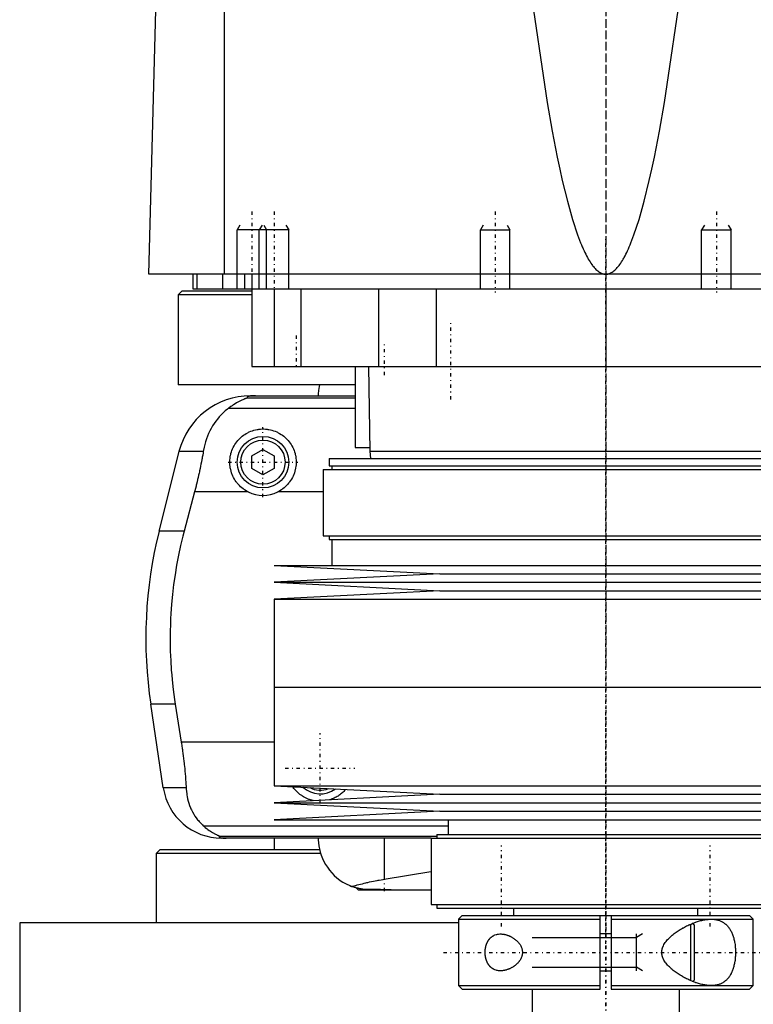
# Model space of a CAD drawing. Extents: x -90 to 90, y -319 to 715.
# Tile 3 of 6: x -80 to 20, y -23 to 111. Entities that reach past the tile are written whole.
import ezdxf

# ---------------------------------------------------------------- set-up
doc = ezdxf.new("R2010")
doc.units = 0
doc.linetypes.add('CENTER', pattern=[1.5, 0.45, -0.5, 0.05, -0.5])
for name, color, linetype in [('AM_0', 7, 'CONTINUOUS'), ('AM_10', 7, 'CONTINUOUS'), ('AM_7', 7, 'CENTER')]:
    doc.layers.add(name, color=color, linetype=linetype)

msp = doc.modelspace()

# ---------------------------------------------------------------- linework, layer by layer
at = {"layer": 'AM_0', "color": 7, "linetype": 'CONTINUOUS'}
for p, q in [((-51.74, 76.5), (-51.74, 137.05)), ((-62, 76.5), (-60.5, 133.35)), ((62, 76.5), (-62, 76.5)), ((-56, 76.5), (-56, 74.5)), ((-55.47, 76.5), (-55.47, 74.5)), ((-52, 76.5), (-52, 74.5)), ((-49, 76.5), (-49, 74.5)), ((-48, 76.5), (-48, 64)), ((-57.5, 74.2), (-58, 73.7)), ((-58, 73.7), (-58, 61.5)), ((-48.01, 73.7), (-58, 73.7)), ((-48.01, 74.2), (-57.5, 74.2)), ((-56, 74.5), (56, 74.5)), ((-45, 74.5), (-45, 64)), ((-41.36, 74.5), (-41.36, 64)), ((-30.85, 74.5), (-30.85, 64)), ((-23, 74.5), (-23, 64)), ((-13, 74.5), (-13, 74.5)), ((0, 74.5), (0, 64)), ((13, 74.5), (13, 74.5)), ((-48, 64), (48, 64)), ((-34, 64), (-34, 53)), ((-32.18, 64), (-32, 52.5)), ((-34.04, 61.5), (-58, 61.5)), ((-48.57, 59.75), (-34, 59.75)), ((-48.19, 60), (-34, 60)), ((-51.17, 58.31), (-34, 58.31)), ((-60.6, 41.62), (-57.89, 52.43)), ((-54.6, 52.43), (-57.89, 52.43)), ((-48, 51.87), (-46.5, 52.73)), ((-46.5, 52.73), (-45, 51.87)), ((-34, 53), (-32.01, 53)), ((-32, 52.5), (-31.9, 51.5)), ((-32, 52.5), (32, 52.5)), ((-48, 50.13), (-48, 51.87)), ((-45, 51.87), (-45, 50.13)), ((-37.53, 51.5), (-37.53, 50.5)), ((-37.53, 51.5), (37.53, 51.5)), ((-46.5, 49.27), (-48, 50.13)), ((-45, 50.13), (-46.5, 49.27)), ((-38.33, 50), (-38.33, 41)), ((-38.33, 50), (38.33, 50)), ((-37.53, 50.5), (37.53, 50.5)), ((-37.17, 50.5), (-37.17, 50)), ((-55.78, 46.97), (-57.2, 41.62)), ((-48.5, 46.97), (-55.78, 46.97)), ((-38.33, 46.97), (-44.5, 46.97)), ((-57.2, 41.62), (-60.6, 41.62)), ((-38.33, 41), (38.33, 41)), ((-37.53, 41), (-37.53, 40.5)), ((-37.53, 40.5), (37.53, 40.5)), ((-37.17, 40.5), (-37.17, 37)), ((-45, 37), (-22.5, 35.85)), ((-45, 37), (45, 37)), ((-22.5, 35.85), (-45, 34.7)), ((-22.5, 35.85), (22.5, 35.85)), ((-45, 34.7), (-22.5, 33.55)), ((-45, 34.7), (45, 34.7)), ((-22.5, 33.55), (-45, 32.4)), ((-22.5, 33.55), (22.5, 33.55)), ((-45, 32.4), (-45, 20.5)), ((-45, 32.4), (45, 32.4)), ((-45, 20.5), (45, 20.5)), ((-45, 20.5), (-45, 7.1)), ((-45, 20.5), (0, 20.5)), ((-60.02, 6.81), (-61.72, 18.16)), ((-58.39, 18.16), (-61.72, 18.16)), ((-58.39, 18.16), (-57.58, 13.03)), ((-45, 13.03), (-57.58, 13.03)), ((-56.93, 6.81), (-60.02, 6.81)), ((-45, 7.1), (-22.5, 5.95)), ((-45, 7.1), (45, 7.1)), ((-22.5, 5.95), (-45, 4.8)), ((-22.5, 5.95), (22.5, 5.95)), ((-45, 4.8), (-22.5, 3.65)), ((-45, 4.8), (45, 4.8)), ((-22.5, 3.65), (-45, 2.5)), ((-22.5, 3.65), (22.5, 3.65)), ((-54.6, 1.69), (-21.4, 1.69)), ((-45, 2.5), (45, 2.5)), ((-21.4, 2.5), (-21.4, 0.5)), ((-52.38, 0.25), (-22.9, 0.25)), ((-23.7, 0), (-52.11, 0)), ((-45, 0), (-45, -1.58)), ((-30.04, 0), (-30.04, -5.57)), ((-23.7, 0), (-23.7, -9)), ((-23.7, 0), (23.7, 0)), ((-22.9, 0.5), (-22.9, 0)), ((-22.9, 0.5), (22.9, 0.5)), ((-60.5, -1.58), (-61, -2.08)), ((-61, -2.08), (-61, -11.5)), ((-38.68, -2.08), (-61, -2.08)), ((-38.84, -1.58), (-60.5, -1.58)), ((-30.04, -5.57), (-23.71, -4.52)), ((-33.85, -6.75), (-33.6, -7)), ((-33.6, -7), (-23.73, -7)), ((-23.7, -9), (23.7, -9)), ((-22.9, -9), (-22.9, -9.5)), ((-22.9, -9.5), (22.9, -9.5)), ((-19.5, -10.5), (-20, -11)), ((-19.5, -10.5), (-0.75, -10.5)), ((-12.5, -9.5), (-12.5, -10.5)), ((-0.75, -10.5), (0.75, -10.5)), ((-0.75, -20.5), (-0.75, -10.5)), ((0.75, -10.5), (19.5, -10.5)), ((0.75, -10.5), (0.75, -20.5)), ((12.5, -10.5), (12.5, -9.5)), ((20, -11), (19.5, -10.5)), ((-79.5, -11.5), (-79.5, -28.2)), ((-20.02, -11.5), (-79.5, -11.5)), ((-20, -11), (-20, -20)), ((-20, -11), (-0.75, -11)), ((0.75, -11), (20, -11)), ((11.5, -11.67), (11.5, -19.33)), ((12, -11.75), (11.8, -11.55)), ((12, -11.75), (12, -19.25)), ((20, -20), (20, -11)), ((0.75, -13), (-0.75, -13)), ((-0.75, -18), (0.75, -18)), ((-20, -20), (-19.5, -20.5)), ((-20, -20), (-0.75, -20)), ((0.75, -20), (20, -20)), ((11.8, -19.45), (12, -19.25)), ((19.5, -20.5), (20, -20)), ((-19.5, -20.5), (-0.75, -20.5)), ((-10, -20.5), (-10, -50.5)), ((0.75, -20.5), (19.5, -20.5)), ((10, -50.5), (10, -20.5))]:
    msp.add_line(p, q, dxfattribs=at)
for points in [[(-10.36, 116.04, 0), (-7.97, 99.77, 0), (-7.28, 95.91, 0), (-6.59, 92.39, 0), (-6.24, 90.76, 0), (-5.9, 89.22, 0), (-5.21, 86.41, 0), (-4.52, 83.94, 0), (-3.82, 81.83, 0), (-3.42, 80.76, 0), (-3.3, 80.48, 0), (-3.19, 80.2, 0), (-3.13, 80.07, 0), (-3.07, 79.94, 0), (-2.95, 79.68, 0), (-2.84, 79.44, 0), (-2.72, 79.2, 0), (-2.61, 78.98, 0), (-2.49, 78.76, 0), (-2.43, 78.66, 0), (-2.38, 78.56, 0), (-2.26, 78.36, 0), (-2.14, 78.18, 0), (-2.09, 78.09, 0), (-2.03, 78, 0), (-1.91, 77.83, 0), (-1.8, 77.68, 0), (-1.74, 77.6, 0), (-1.68, 77.53, 0), (-1.56, 77.39, 0), (-1.45, 77.27, 0), (-1.33, 77.15, 0), (-1.22, 77.04, 0), (-1.1, 76.94, 0), (-1.04, 76.9, 0), (-0.99, 76.85, 0), (-0.87, 76.78, 0), (-0.75, 76.71, 0), (-0.64, 76.65, 0), (-0.57, 76.62, 0), (-0.55, 76.61, 0), (-0.53, 76.6, 0), (-0.52, 76.6, 0), (-0.51, 76.6, 0), (-0.49, 76.59, 0), (-0.47, 76.58, 0), (-0.45, 76.58, 0), (-0.43, 76.57, 0), (-0.42, 76.56, 0), (-0.41, 76.56, 0), (-0.4, 76.56, 0), (-0.38, 76.55, 0), (-0.36, 76.55, 0), (-0.35, 76.54, 0), (-0.34, 76.54, 0), (-0.32, 76.54, 0), (-0.3, 76.53, 0), (-0.29, 76.53, 0), (-0.28, 76.53, 0), (-0.26, 76.52, 0), (-0.24, 76.52, 0), (-0.22, 76.52, 0), (-0.2, 76.51, 0), (-0.18, 76.51, 0), (-0.17, 76.51, 0), (-0.16, 76.51, 0), (-0.14, 76.51, 0), (-0.13, 76.51, 0), (-0.11, 76.5, 0), (-0.09, 76.5, 0), (-0.07, 76.5, 0), (-0.06, 76.5, 0), (-0.05, 76.5, 0), (-0.03, 76.5, 0), (-0.01, 76.5, 0), (0, 76.5, 0)], [(0, 76.5, 0), (0.01, 76.5, 0), (0.03, 76.5, 0), (0.05, 76.5, 0), (0.06, 76.5, 0), (0.07, 76.5, 0), (0.09, 76.5, 0), (0.11, 76.5, 0), (0.13, 76.51, 0), (0.14, 76.51, 0), (0.16, 76.51, 0), (0.17, 76.51, 0), (0.18, 76.51, 0), (0.2, 76.51, 0), (0.22, 76.52, 0), (0.24, 76.52, 0), (0.26, 76.52, 0), (0.28, 76.53, 0), (0.29, 76.53, 0), (0.3, 76.53, 0), (0.32, 76.54, 0), (0.34, 76.54, 0), (0.35, 76.54, 0), (0.36, 76.55, 0), (0.38, 76.55, 0), (0.4, 76.56, 0), (0.41, 76.56, 0), (0.42, 76.56, 0), (0.43, 76.57, 0), (0.45, 76.58, 0), (0.47, 76.58, 0), (0.49, 76.59, 0), (0.51, 76.6, 0), (0.52, 76.6, 0), (0.53, 76.6, 0), (0.55, 76.61, 0), (0.57, 76.62, 0), (0.59, 76.63, 0), (0.61, 76.63, 0), (0.63, 76.64, 0), (0.64, 76.65, 0), (0.65, 76.65, 0), (0.67, 76.66, 0), (0.69, 76.67, 0), (0.75, 76.71, 0), (0.87, 76.78, 0), (0.99, 76.85, 0), (1.04, 76.9, 0), (1.1, 76.94, 0), (1.22, 77.04, 0), (1.33, 77.15, 0), (1.45, 77.27, 0), (1.56, 77.39, 0), (1.68, 77.53, 0), (1.74, 77.6, 0), (1.8, 77.68, 0), (1.91, 77.83, 0), (2.03, 78, 0), (2.09, 78.09, 0), (2.14, 78.18, 0), (2.26, 78.36, 0), (2.38, 78.56, 0), (2.43, 78.66, 0), (2.49, 78.76, 0), (2.61, 78.98, 0), (2.72, 79.2, 0), (2.84, 79.44, 0), (2.95, 79.68, 0), (3.07, 79.94, 0), (3.13, 80.07, 0), (3.19, 80.2, 0), (3.3, 80.48, 0), (3.42, 80.76, 0), (3.82, 81.83, 0), (4.52, 83.94, 0), (5.21, 86.41, 0), (5.9, 89.22, 0), (6.24, 90.76, 0), (6.59, 92.39, 0), (7.28, 95.91, 0), (7.97, 99.77, 0), (10.36, 116.04, 0)], [(-38.84, 61.5, 0), (-38.89, 61.25, 0), (-38.96, 60.74, 0), (-39, 60.25, 0), (-39, 60, 0)], [(-48.57, 59.75, 0), (-48.57, 59.75, 0), (-48.57, 59.74, 0), (-48.57, 59.74, 0), (-48.57, 59.74, 0), (-48.57, 59.74, 0), (-48.57, 59.74, 0), (-48.57, 59.73, 0), (-48.58, 59.73, 0), (-48.58, 59.73, 0), (-48.59, 59.72, 0), (-48.59, 59.72, 0), (-48.6, 59.72, 0), (-48.61, 59.71, 0), (-48.62, 59.71, 0), (-48.63, 59.71, 0), (-48.64, 59.7, 0), (-48.65, 59.7, 0), (-48.66, 59.69, 0), (-48.66, 59.69, 0), (-48.68, 59.68, 0), (-48.69, 59.68, 0), (-48.7, 59.68, 0), (-48.71, 59.67, 0), (-48.72, 59.67, 0), (-48.74, 59.66, 0), (-48.74, 59.66, 0), (-48.75, 59.65, 0), (-48.77, 59.65, 0), (-48.79, 59.64, 0), (-48.8, 59.63, 0), (-48.82, 59.63, 0), (-48.84, 59.62, 0), (-48.85, 59.62, 0), (-48.86, 59.61, 0), (-48.88, 59.6, 0), (-48.9, 59.6, 0), (-48.97, 59.57, 0), (-49.1, 59.52, 0), (-49.23, 59.46, 0), (-49.38, 59.39, 0), (-49.46, 59.36, 0), (-49.54, 59.32, 0), (-49.71, 59.23, 0), (-49.9, 59.14, 0), (-50.09, 59.03, 0), (-50.28, 58.92, 0), (-50.48, 58.79, 0), (-50.58, 58.73, 0), (-50.68, 58.66, 0), (-50.88, 58.53, 0), (-51.07, 58.38, 0), (-51.17, 58.31, 0)], [(-47.52, 60, 0), (-47.53, 60, 0), (-47.54, 60, 0), (-47.55, 60, 0), (-47.55, 60, 0), (-47.56, 60, 0), (-47.57, 60, 0), (-47.57, 60, 0), (-47.58, 60, 0), (-47.59, 60, 0), (-47.6, 60, 0), (-47.61, 60, 0), (-47.61, 60, 0), (-47.62, 60, 0), (-47.63, 60, 0), (-47.64, 60, 0), (-47.65, 60, 0), (-47.66, 60, 0), (-47.66, 60, 0), (-47.67, 60, 0), (-47.67, 60, 0), (-47.68, 60, 0), (-47.69, 60, 0), (-47.69, 60, 0), (-47.7, 60, 0), (-47.71, 60, 0), (-47.71, 60, 0), (-47.72, 60, 0), (-47.73, 60, 0), (-47.73, 60, 0), (-47.74, 60, 0), (-47.75, 60, 0), (-47.76, 60, 0), (-47.76, 60, 0), (-47.77, 60, 0), (-47.78, 60, 0), (-47.78, 60, 0), (-47.79, 60, 0), (-47.8, 60, 0), (-47.81, 60, 0), (-47.81, 60, 0), (-47.81, 60, 0), (-47.82, 60, 0), (-47.83, 59.99, 0), (-47.83, 59.99, 0), (-47.84, 59.99, 0), (-47.85, 59.99, 0), (-47.85, 59.99, 0), (-47.86, 59.99, 0), (-47.86, 59.99, 0), (-47.87, 59.99, 0), (-47.89, 59.99, 0), (-47.93, 59.99, 0), (-47.95, 59.99, 0), (-47.97, 59.99, 0), (-48, 59.99, 0), (-48.03, 59.98, 0), (-48.06, 59.98, 0), (-48.09, 59.98, 0), (-48.11, 59.98, 0), (-48.13, 59.98, 0), (-48.14, 59.98, 0), (-48.16, 59.97, 0), (-48.19, 59.97, 0), (-48.2, 59.97, 0), (-48.21, 59.97, 0), (-48.23, 59.97, 0), (-48.25, 59.96, 0), (-48.26, 59.96, 0), (-48.27, 59.96, 0), (-48.28, 59.96, 0), (-48.3, 59.96, 0), (-48.35, 59.95, 0), (-48.43, 59.93, 0), (-48.49, 59.92, 0), (-48.54, 59.9, 0), (-48.57, 59.89, 0), (-48.58, 59.88, 0), (-48.6, 59.87, 0), (-48.62, 59.86, 0), (-48.63, 59.84, 0), (-48.63, 59.83, 0), (-48.63, 59.81, 0), (-48.63, 59.8, 0), (-48.62, 59.79, 0), (-48.62, 59.78, 0), (-48.6, 59.77, 0), (-48.58, 59.75, 0), (-48.57, 59.75, 0)], [(-51.17, 58.31, 0), (-51.33, 58.19, 0), (-51.62, 57.95, 0), (-51.91, 57.69, 0), (-52.04, 57.56, 0), (-52.18, 57.42, 0), (-52.44, 57.14, 0), (-52.68, 56.85, 0), (-52.91, 56.55, 0), (-53.13, 56.24, 0), (-53.34, 55.91, 0), (-53.44, 55.75, 0), (-53.53, 55.58, 0), (-53.71, 55.24, 0), (-53.87, 54.88, 0), (-54.02, 54.53, 0), (-54.16, 54.16, 0), (-54.28, 53.78, 0), (-54.34, 53.6, 0), (-54.39, 53.4, 0), (-54.49, 53.02, 0), (-54.57, 52.62, 0), (-54.6, 52.43, 0)], [(-48.5, 46.97, 0), (-48.6, 47.02, 0), (-48.8, 47.13, 0), (-49, 47.26, 0), (-49.09, 47.32, 0), (-49.18, 47.39, 0), (-49.36, 47.53, 0), (-49.53, 47.67, 0), (-49.69, 47.82, 0), (-49.84, 47.98, 0), (-49.98, 48.15, 0), (-50.05, 48.24, 0), (-50.12, 48.33, 0), (-50.25, 48.52, 0), (-50.37, 48.71, 0), (-50.49, 48.91, 0), (-50.59, 49.12, 0), (-50.68, 49.33, 0), (-50.72, 49.44, 0), (-50.76, 49.55, 0), (-50.83, 49.76, 0), (-50.88, 49.99, 0), (-50.91, 50.1, 0), (-50.93, 50.21, 0), (-50.96, 50.43, 0), (-50.99, 50.65, 0), (-50.99, 50.76, 0), (-51, 50.87, 0), (-51, 51.08, 0), (-50.99, 51.3, 0), (-50.97, 51.51, 0), (-50.94, 51.73, 0), (-50.9, 51.95, 0), (-50.87, 52.06, 0), (-50.85, 52.17, 0), (-50.78, 52.38, 0), (-50.71, 52.59, 0), (-50.62, 52.8, 0), (-50.53, 53, 0), (-50.43, 53.2, 0), (-50.37, 53.29, 0), (-50.31, 53.39, 0), (-50.19, 53.57, 0), (-50.06, 53.75, 0), (-49.93, 53.92, 0), (-49.78, 54.08, 0), (-49.63, 54.23, 0), (-49.56, 54.3, 0), (-49.48, 54.37, 0), (-49.31, 54.51, 0), (-49.14, 54.65, 0), (-48.95, 54.77, 0), (-48.76, 54.89, 0), (-48.57, 55, 0), (-48.46, 55.05, 0), (-48.36, 55.1, 0), (-48.15, 55.19, 0), (-47.94, 55.26, 0), (-47.72, 55.33, 0), (-47.5, 55.39, 0), (-47.28, 55.43, 0), (-47.16, 55.45, 0), (-47.05, 55.47, 0), (-46.83, 55.49, 0), (-46.61, 55.5, 0), (-46.5, 55.5, 0), (-46.39, 55.5, 0), (-46.17, 55.49, 0), (-45.95, 55.47, 0), (-45.84, 55.45, 0), (-45.72, 55.43, 0), (-45.5, 55.39, 0), (-45.28, 55.33, 0), (-45.06, 55.26, 0), (-44.85, 55.19, 0), (-44.64, 55.1, 0), (-44.54, 55.05, 0), (-44.43, 55, 0), (-44.24, 54.89, 0), (-44.05, 54.77, 0), (-43.86, 54.65, 0), (-43.69, 54.51, 0), (-43.52, 54.37, 0), (-43.44, 54.3, 0), (-43.37, 54.23, 0), (-43.22, 54.08, 0), (-43.07, 53.92, 0), (-42.94, 53.75, 0), (-42.81, 53.57, 0), (-42.69, 53.39, 0), (-42.63, 53.29, 0), (-42.57, 53.2, 0), (-42.47, 53, 0), (-42.38, 52.8, 0), (-42.29, 52.59, 0), (-42.22, 52.38, 0), (-42.15, 52.17, 0), (-42.13, 52.06, 0), (-42.1, 51.95, 0), (-42.06, 51.73, 0), (-42.03, 51.51, 0), (-42.01, 51.3, 0), (-42, 51.08, 0), (-42, 50.87, 0), (-42.01, 50.76, 0), (-42.01, 50.65, 0), (-42.04, 50.43, 0), (-42.07, 50.21, 0), (-42.09, 50.1, 0), (-42.12, 49.99, 0), (-42.17, 49.76, 0), (-42.24, 49.55, 0), (-42.28, 49.44, 0), (-42.32, 49.33, 0), (-42.41, 49.12, 0), (-42.51, 48.91, 0), (-42.63, 48.71, 0), (-42.75, 48.52, 0), (-42.88, 48.33, 0), (-42.95, 48.24, 0), (-43.02, 48.15, 0), (-43.16, 47.98, 0), (-43.31, 47.82, 0), (-43.47, 47.67, 0), (-43.64, 47.53, 0), (-43.82, 47.39, 0), (-43.91, 47.32, 0), (-44, 47.26, 0), (-44.2, 47.13, 0), (-44.4, 47.02, 0), (-44.5, 46.97, 0)], [(-54.6, 52.43, 0), (-54.63, 52.27, 0), (-54.68, 51.97, 0), (-54.73, 51.66, 0), (-54.76, 51.51, 0), (-54.79, 51.35, 0), (-54.85, 51.05, 0), (-54.91, 50.74, 0), (-54.97, 50.44, 0), (-55.03, 50.13, 0), (-55.1, 49.83, 0), (-55.13, 49.68, 0), (-55.16, 49.52, 0), (-55.23, 49.22, 0), (-55.3, 48.92, 0), (-55.37, 48.63, 0), (-55.44, 48.33, 0), (-55.51, 48.03, 0), (-55.55, 47.88, 0), (-55.58, 47.73, 0), (-55.66, 47.42, 0), (-55.74, 47.12, 0), (-55.78, 46.97, 0)], [(-57.2, 41.62, 0), (-57.37, 40.98, 0), (-57.68, 39.69, 0), (-57.96, 38.38, 0), (-58.09, 37.72, 0), (-58.21, 37.05, 0), (-58.43, 35.73, 0), (-58.62, 34.4, 0), (-58.78, 33.07, 0), (-58.9, 31.75, 0), (-58.99, 30.44, 0), (-59.03, 29.79, 0), (-59.06, 29.15, 0), (-59.09, 27.88, 0), (-59.09, 26.64, 0), (-59.07, 25.38, 0), (-59.02, 24.1, 0), (-58.94, 22.8, 0), (-58.88, 22.14, 0), (-58.82, 21.48, 0), (-58.67, 20.16, 0), (-58.5, 18.82, 0), (-58.39, 18.16, 0)], [(-57.58, 13.03, 0), (-57.55, 12.86, 0), (-57.5, 12.52, 0), (-57.45, 12.18, 0), (-57.43, 12.01, 0), (-57.4, 11.84, 0), (-57.36, 11.5, 0), (-57.31, 11.15, 0), (-57.27, 10.81, 0), (-57.23, 10.46, 0), (-57.19, 10.12, 0), (-57.17, 9.94, 0), (-57.15, 9.77, 0), (-57.12, 9.42, 0), (-57.09, 9.07, 0), (-57.06, 8.72, 0), (-57.03, 8.37, 0), (-57, 8.03, 0), (-56.99, 7.85, 0), (-56.98, 7.68, 0), (-56.96, 7.33, 0), (-56.94, 6.99, 0), (-56.93, 6.81, 0)], [(-56.93, 6.81, 0), (-56.92, 6.65, 0), (-56.89, 6.32, 0), (-56.85, 5.99, 0), (-56.82, 5.83, 0), (-56.8, 5.66, 0), (-56.73, 5.34, 0), (-56.65, 5.03, 0), (-56.55, 4.72, 0), (-56.45, 4.42, 0), (-56.33, 4.12, 0), (-56.27, 3.97, 0), (-56.2, 3.83, 0), (-56.06, 3.55, 0), (-55.9, 3.27, 0), (-55.73, 3, 0), (-55.55, 2.74, 0), (-55.36, 2.49, 0), (-55.26, 2.37, 0), (-55.16, 2.25, 0), (-54.94, 2.02, 0), (-54.72, 1.8, 0), (-54.6, 1.69, 0)], [(-39.58, 5.08, 0), (-39.68, 5.1, 0), (-39.87, 5.14, 0), (-40.07, 5.2, 0), (-40.17, 5.23, 0), (-40.26, 5.26, 0), (-40.45, 5.33, 0), (-40.64, 5.41, 0), (-40.82, 5.5, 0), (-40.99, 5.6, 0), (-41.16, 5.7, 0), (-41.25, 5.76, 0), (-41.33, 5.81, 0), (-41.49, 5.93, 0), (-41.64, 6.05, 0), (-41.78, 6.18, 0), (-41.92, 6.31, 0), (-42.05, 6.44, 0), (-42.11, 6.51, 0), (-42.18, 6.58, 0), (-42.3, 6.73, 0), (-42.42, 6.89, 0), (-42.47, 6.97, 0)], [(-35.31, 6.6, 0), (-35.35, 6.55, 0), (-35.45, 6.44, 0), (-35.54, 6.34, 0), (-35.59, 6.29, 0), (-35.64, 6.24, 0), (-35.75, 6.15, 0), (-35.85, 6.06, 0), (-35.97, 5.96, 0), (-36.08, 5.88, 0), (-36.2, 5.79, 0), (-36.26, 5.75, 0), (-36.32, 5.71, 0), (-36.45, 5.63, 0), (-36.58, 5.56, 0), (-36.71, 5.49, 0), (-36.84, 5.42, 0), (-36.98, 5.36, 0), (-37.05, 5.33, 0), (-37.12, 5.31, 0), (-37.26, 5.25, 0), (-37.4, 5.21, 0), (-37.47, 5.18, 0)], [(-54.6, 1.69, 0), (-54.51, 1.61, 0), (-54.32, 1.45, 0), (-54.14, 1.31, 0), (-54.06, 1.24, 0), (-53.97, 1.17, 0), (-53.8, 1.05, 0), (-53.63, 0.94, 0), (-53.48, 0.84, 0), (-53.33, 0.75, 0), (-53.18, 0.67, 0), (-53.12, 0.63, 0), (-53.05, 0.59, 0), (-52.93, 0.53, 0), (-52.81, 0.48, 0), (-52.7, 0.42, 0), (-52.64, 0.4, 0), (-52.63, 0.39, 0), (-52.61, 0.38, 0), (-52.6, 0.38, 0), (-52.6, 0.37, 0), (-52.58, 0.37, 0), (-52.57, 0.36, 0), (-52.55, 0.35, 0), (-52.54, 0.35, 0), (-52.52, 0.34, 0), (-52.52, 0.34, 0), (-52.51, 0.33, 0), (-52.5, 0.33, 0), (-52.48, 0.32, 0), (-52.48, 0.32, 0), (-52.47, 0.32, 0), (-52.46, 0.31, 0), (-52.45, 0.31, 0), (-52.44, 0.3, 0), (-52.44, 0.3, 0), (-52.43, 0.3, 0), (-52.42, 0.29, 0), (-52.41, 0.29, 0), (-52.4, 0.28, 0), (-52.4, 0.28, 0), (-52.39, 0.28, 0), (-52.39, 0.28, 0), (-52.39, 0.27, 0), (-52.38, 0.27, 0), (-52.38, 0.27, 0), (-52.38, 0.26, 0), (-52.38, 0.26, 0), (-52.38, 0.26, 0), (-52.38, 0.26, 0), (-52.38, 0.26, 0), (-52.38, 0.25, 0), (-52.38, 0.25, 0)], [(-52.38, 0.25, 0), (-52.39, 0.25, 0), (-52.41, 0.23, 0), (-52.43, 0.22, 0), (-52.44, 0.21, 0), (-52.44, 0.2, 0), (-52.45, 0.19, 0), (-52.45, 0.17, 0), (-52.45, 0.16, 0), (-52.45, 0.14, 0), (-52.43, 0.13, 0), (-52.42, 0.12, 0), (-52.41, 0.11, 0), (-52.39, 0.1, 0), (-52.35, 0.08, 0), (-52.3, 0.07, 0), (-52.23, 0.05, 0), (-52.19, 0.04, 0), (-52.17, 0.04, 0), (-52.16, 0.04, 0), (-52.15, 0.04, 0), (-52.15, 0.04, 0), (-52.13, 0.04, 0), (-52.11, 0.03, 0), (-52.1, 0.03, 0), (-52.1, 0.03, 0), (-52.08, 0.03, 0), (-52.06, 0.03, 0), (-52.05, 0.03, 0), (-52.04, 0.02, 0), (-52.01, 0.02, 0), (-51.99, 0.02, 0), (-51.96, 0.02, 0), (-51.93, 0.01, 0), (-51.91, 0.01, 0), (-51.89, 0.01, 0), (-51.87, 0.01, 0), (-51.84, 0.01, 0), (-51.82, 0.01, 0), (-51.82, 0.01, 0), (-51.81, 0.01, 0), (-51.81, 0.01, 0), (-51.8, 0.01, 0), (-51.8, 0.01, 0), (-51.79, 0.01, 0), (-51.78, 0.01, 0), (-51.78, 0.01, 0), (-51.77, 0.01, 0), (-51.77, 0.01, 0), (-51.76, 0.01, 0), (-51.76, 0, 0), (-51.75, 0, 0), (-51.74, 0, 0), (-51.73, 0, 0), (-51.73, 0, 0), (-51.72, 0, 0), (-51.72, 0, 0), (-51.71, 0, 0), (-51.7, 0, 0), (-51.7, 0, 0), (-51.69, 0, 0), (-51.68, 0, 0), (-51.68, 0, 0), (-51.67, 0, 0), (-51.67, 0, 0), (-51.66, 0, 0), (-51.65, 0, 0), (-51.65, 0, 0), (-51.64, 0, 0), (-51.63, 0, 0), (-51.63, 0, 0), (-51.62, 0, 0), (-51.61, 0, 0), (-51.6, 0, 0), (-51.6, 0, 0), (-51.59, 0, 0), (-51.58, 0, 0), (-51.57, 0, 0), (-51.57, 0, 0), (-51.56, 0, 0), (-51.55, 0, 0), (-51.54, 0, 0), (-51.53, 0, 0), (-51.53, 0, 0), (-51.52, 0, 0), (-51.52, 0, 0), (-51.51, 0, 0), (-51.5, 0, 0), (-51.49, 0, 0)], [(-39, 0, 0), (-39, -0.21, 0), (-38.97, -0.62, 0), (-38.92, -1.05, 0), (-38.89, -1.26, 0), (-38.84, -1.47, 0), (-38.74, -1.9, 0), (-38.6, -2.33, 0), (-38.44, -2.75, 0), (-38.25, -3.16, 0), (-38.02, -3.57, 0), (-37.9, -3.77, 0), (-37.77, -3.96, 0), (-37.49, -4.34, 0), (-37.18, -4.71, 0), (-36.84, -5.06, 0), (-36.48, -5.38, 0), (-36.08, -5.69, 0), (-35.88, -5.83, 0), (-35.66, -5.96, 0), (-35.22, -6.22, 0), (-34.74, -6.44, 0), (-34.48, -6.54, 0)], [(-34.48, -6.54, 0), (-34.38, -6.52, 0), (-34.16, -6.46, 0), (-33.94, -6.41, 0), (-33.83, -6.38, 0), (-33.71, -6.35, 0), (-33.49, -6.3, 0), (-33.25, -6.24, 0), (-33.02, -6.18, 0), (-32.78, -6.12, 0), (-32.53, -6.07, 0), (-32.41, -6.04, 0), (-32.29, -6.01, 0), (-32.04, -5.95, 0), (-31.78, -5.9, 0), (-31.52, -5.84, 0), (-31.26, -5.79, 0), (-31, -5.74, 0), (-30.86, -5.71, 0), (-30.73, -5.69, 0), (-30.46, -5.64, 0), (-30.18, -5.6, 0), (-30.04, -5.57, 0)], [(-32.73, -6.96, 0), (-32.77, -6.96, 0), (-32.87, -6.95, 0), (-32.97, -6.93, 0), (-33.02, -6.92, 0), (-33.07, -6.92, 0), (-33.17, -6.9, 0), (-33.27, -6.88, 0), (-33.37, -6.87, 0), (-33.47, -6.84, 0), (-33.56, -6.82, 0), (-33.61, -6.81, 0), (-33.66, -6.8, 0), (-33.76, -6.78, 0), (-33.86, -6.75, 0), (-33.95, -6.72, 0), (-34.05, -6.69, 0), (-34.15, -6.66, 0), (-34.2, -6.65, 0), (-34.24, -6.63, 0), (-34.34, -6.6, 0), (-34.44, -6.56, 0), (-34.48, -6.54, 0)], [(-33.85, -6.75, 0), (-33.87, -6.74, 0), (-33.92, -6.73, 0), (-33.97, -6.72, 0), (-33.99, -6.71, 0), (-34.01, -6.71, 0), (-34.05, -6.69, 0), (-34.08, -6.68, 0), (-34.12, -6.67, 0), (-34.15, -6.66, 0), (-34.18, -6.65, 0), (-34.19, -6.65, 0), (-34.2, -6.65, 0), (-34.22, -6.64, 0), (-34.24, -6.63, 0), (-34.26, -6.63, 0), (-34.27, -6.62, 0), (-34.28, -6.62, 0), (-34.29, -6.62, 0), (-34.29, -6.61, 0), (-34.3, -6.61, 0), (-34.3, -6.61, 0), (-34.3, -6.61, 0)], [(-32.73, -6.96, 0), (-32.63, -6.96, 0), (-32.43, -6.95, 0), (-32.21, -6.94, 0), (-32.11, -6.94, 0), (-32, -6.94, 0), (-31.77, -6.93, 0), (-31.54, -6.93, 0), (-31.31, -6.93, 0), (-31.07, -6.94, 0), (-30.82, -6.94, 0), (-30.7, -6.94, 0), (-30.58, -6.94, 0), (-30.33, -6.95, 0), (-30.08, -6.96, 0), (-29.83, -6.97, 0), (-29.58, -6.98, 0), (-29.34, -6.98, 0), (-29.21, -6.99, 0), (-29.09, -6.99, 0), (-28.85, -7, 0), (-28.61, -7, 0), (-28.49, -7, 0)], [(-32, -7, 0), (-32.02, -7, 0), (-32.06, -7, 0), (-32.11, -7, 0), (-32.13, -7, 0), (-32.15, -7, 0), (-32.19, -7, 0), (-32.23, -7, 0), (-32.28, -6.99, 0), (-32.32, -6.99, 0), (-32.36, -6.99, 0), (-32.38, -6.99, 0), (-32.4, -6.99, 0), (-32.44, -6.99, 0), (-32.48, -6.98, 0), (-32.52, -6.98, 0), (-32.56, -6.98, 0), (-32.59, -6.97, 0), (-32.61, -6.97, 0), (-32.63, -6.97, 0), (-32.67, -6.97, 0), (-32.71, -6.96, 0), (-32.73, -6.96, 0)], [(14.28, -20, 0), (14.22, -20, 0), (14.09, -20, 0), (13.96, -19.99, 0), (13.9, -19.98, 0), (13.83, -19.98, 0), (13.7, -19.96, 0), (13.57, -19.95, 0), (13.43, -19.92, 0), (13.29, -19.9, 0), (13.15, -19.87, 0), (13.08, -19.86, 0), (13.01, -19.84, 0), (12.87, -19.81, 0), (12.73, -19.77, 0), (12.58, -19.73, 0), (12.44, -19.68, 0), (12.29, -19.63, 0), (12.22, -19.61, 0), (12.15, -19.58, 0), (12, -19.53, 0), (11.85, -19.47, 0), (11.78, -19.45, 0), (11.7, -19.42, 0), (11.56, -19.35, 0), (11.41, -19.29, 0), (11.34, -19.26, 0), (11.26, -19.22, 0), (11.11, -19.15, 0), (10.97, -19.08, 0), (10.82, -19.01, 0), (10.68, -18.93, 0), (10.53, -18.85, 0), (10.46, -18.81, 0), (10.39, -18.77, 0), (10.25, -18.69, 0), (10.11, -18.6, 0), (9.97, -18.52, 0), (9.83, -18.43, 0), (9.7, -18.34, 0), (9.63, -18.29, 0), (9.56, -18.25, 0), (9.43, -18.15, 0), (9.29, -18.05, 0), (9.16, -17.94, 0), (9.02, -17.83, 0), (8.89, -17.72, 0), (8.83, -17.66, 0), (8.76, -17.6, 0), (8.64, -17.48, 0), (8.51, -17.36, 0), (8.39, -17.23, 0), (8.28, -17.1, 0), (8.17, -16.97, 0), (8.12, -16.9, 0), (8.07, -16.83, 0), (7.98, -16.69, 0), (7.89, -16.55, 0), (7.82, -16.4, 0), (7.78, -16.31, 0), (7.76, -16.28, 0), (7.75, -16.26, 0), (7.75, -16.24, 0), (7.74, -16.23, 0), (7.73, -16.21, 0), (7.72, -16.18, 0), (7.71, -16.15, 0), (7.71, -16.13, 0), (7.7, -16.1, 0), (7.69, -16.09, 0), (7.69, -16.07, 0), (7.68, -16.05, 0), (7.67, -16.02, 0), (7.67, -16.01, 0), (7.67, -15.99, 0), (7.66, -15.97, 0), (7.65, -15.94, 0), (7.65, -15.93, 0), (7.65, -15.91, 0), (7.64, -15.89, 0), (7.63, -15.86, 0), (7.63, -15.83, 0), (7.62, -15.8, 0), (7.62, -15.77, 0), (7.62, -15.76, 0), (7.62, -15.75, 0), (7.61, -15.72, 0), (7.61, -15.69, 0), (7.61, -15.66, 0), (7.6, -15.63, 0), (7.6, -15.6, 0), (7.6, -15.59, 0), (7.6, -15.57, 0), (7.6, -15.54, 0), (7.6, -15.51, 0), (7.6, -15.5, 0), (7.6, -15.49, 0), (7.6, -15.46, 0), (7.6, -15.43, 0), (7.6, -15.41, 0), (7.6, -15.4, 0), (7.6, -15.37, 0), (7.61, -15.34, 0), (7.61, -15.31, 0), (7.61, -15.28, 0), (7.62, -15.25, 0), (7.62, -15.24, 0), (7.62, -15.23, 0), (7.62, -15.2, 0), (7.63, -15.17, 0), (7.63, -15.14, 0), (7.64, -15.11, 0), (7.65, -15.09, 0), (7.65, -15.07, 0), (7.65, -15.06, 0), (7.66, -15.03, 0), (7.67, -15.01, 0), (7.67, -14.99, 0), (7.67, -14.98, 0), (7.68, -14.95, 0), (7.69, -14.93, 0), (7.69, -14.91, 0), (7.7, -14.9, 0), (7.71, -14.87, 0), (7.71, -14.85, 0), (7.72, -14.82, 0), (7.73, -14.79, 0), (7.74, -14.77, 0), (7.75, -14.76, 0), (7.75, -14.74, 0), (7.76, -14.72, 0), (7.78, -14.69, 0), (7.82, -14.6, 0), (7.89, -14.45, 0), (7.98, -14.31, 0), (8.07, -14.17, 0), (8.12, -14.1, 0), (8.17, -14.03, 0), (8.28, -13.9, 0), (8.39, -13.77, 0), (8.51, -13.64, 0), (8.64, -13.52, 0), (8.76, -13.4, 0), (8.83, -13.34, 0), (8.89, -13.28, 0), (9.02, -13.17, 0), (9.16, -13.06, 0), (9.29, -12.95, 0), (9.43, -12.85, 0), (9.56, -12.75, 0), (9.63, -12.71, 0), (9.7, -12.66, 0), (9.83, -12.57, 0), (9.97, -12.48, 0), (10.11, -12.4, 0), (10.25, -12.31, 0), (10.39, -12.23, 0), (10.46, -12.19, 0), (10.53, -12.15, 0), (10.68, -12.07, 0), (10.82, -11.99, 0), (10.97, -11.92, 0), (11.11, -11.85, 0), (11.26, -11.78, 0), (11.34, -11.74, 0), (11.41, -11.71, 0), (11.56, -11.65, 0), (11.7, -11.58, 0), (11.78, -11.55, 0), (11.85, -11.53, 0), (12, -11.47, 0), (12.15, -11.42, 0), (12.22, -11.39, 0), (12.29, -11.37, 0), (12.44, -11.32, 0), (12.58, -11.27, 0), (12.73, -11.23, 0), (12.87, -11.19, 0), (13.01, -11.16, 0), (13.08, -11.14, 0), (13.15, -11.13, 0), (13.29, -11.1, 0), (13.43, -11.08, 0), (13.57, -11.05, 0), (13.7, -11.04, 0), (13.83, -11.02, 0), (13.9, -11.02, 0), (13.96, -11.01, 0), (14.09, -11, 0), (14.22, -11, 0), (14.28, -11, 0)], [(14.28, -11, 0), (14.33, -11, 0), (14.43, -11, 0), (14.53, -11.01, 0), (14.58, -11.01, 0), (14.63, -11.01, 0), (14.73, -11.03, 0), (14.83, -11.04, 0), (14.93, -11.05, 0), (15.03, -11.07, 0), (15.13, -11.09, 0), (15.18, -11.11, 0), (15.23, -11.12, 0), (15.32, -11.15, 0), (15.42, -11.18, 0), (15.51, -11.21, 0), (15.6, -11.25, 0), (15.69, -11.29, 0), (15.74, -11.32, 0), (15.78, -11.34, 0), (15.87, -11.39, 0), (15.96, -11.44, 0), (16, -11.47, 0), (16.04, -11.5, 0), (16.12, -11.56, 0), (16.2, -11.62, 0), (16.24, -11.65, 0), (16.28, -11.68, 0), (16.36, -11.75, 0), (16.43, -11.83, 0), (16.5, -11.9, 0), (16.57, -11.98, 0), (16.64, -12.06, 0), (16.67, -12.11, 0), (16.71, -12.15, 0), (16.77, -12.24, 0), (16.83, -12.33, 0), (16.89, -12.42, 0), (16.94, -12.52, 0), (17, -12.62, 0), (17.02, -12.68, 0), (17.05, -12.73, 0), (17.1, -12.84, 0), (17.15, -12.95, 0), (17.2, -13.07, 0), (17.24, -13.19, 0), (17.28, -13.32, 0), (17.3, -13.38, 0), (17.32, -13.45, 0), (17.36, -13.58, 0), (17.39, -13.71, 0), (17.43, -13.85, 0), (17.46, -13.99, 0), (17.48, -14.13, 0), (17.49, -14.2, 0), (17.51, -14.27, 0), (17.53, -14.41, 0), (17.55, -14.56, 0), (17.56, -14.7, 0), (17.57, -14.85, 0), (17.58, -14.99, 0), (17.59, -15.07, 0), (17.59, -15.14, 0), (17.6, -15.28, 0), (17.6, -15.43, 0), (17.6, -15.5, 0), (17.6, -15.57, 0), (17.6, -15.72, 0), (17.59, -15.86, 0), (17.59, -15.93, 0), (17.58, -16.01, 0), (17.57, -16.15, 0), (17.56, -16.3, 0), (17.55, -16.44, 0), (17.53, -16.59, 0), (17.51, -16.73, 0), (17.49, -16.8, 0), (17.48, -16.87, 0), (17.46, -17.01, 0), (17.43, -17.15, 0), (17.39, -17.29, 0), (17.36, -17.42, 0), (17.32, -17.55, 0), (17.3, -17.62, 0), (17.28, -17.68, 0), (17.24, -17.81, 0), (17.2, -17.93, 0), (17.15, -18.05, 0), (17.1, -18.16, 0), (17.05, -18.27, 0), (17.02, -18.32, 0), (17, -18.38, 0), (16.94, -18.48, 0), (16.89, -18.58, 0), (16.83, -18.67, 0), (16.77, -18.76, 0), (16.71, -18.85, 0), (16.67, -18.89, 0), (16.64, -18.94, 0), (16.57, -19.02, 0), (16.5, -19.1, 0), (16.43, -19.17, 0), (16.36, -19.25, 0), (16.28, -19.32, 0), (16.24, -19.35, 0), (16.2, -19.38, 0), (16.12, -19.44, 0), (16.04, -19.5, 0), (16, -19.53, 0), (15.96, -19.56, 0), (15.87, -19.61, 0), (15.78, -19.66, 0), (15.74, -19.68, 0), (15.69, -19.71, 0), (15.6, -19.75, 0), (15.51, -19.79, 0), (15.42, -19.82, 0), (15.32, -19.85, 0), (15.23, -19.88, 0), (15.18, -19.89, 0), (15.13, -19.91, 0), (15.03, -19.93, 0), (14.93, -19.95, 0), (14.83, -19.96, 0), (14.73, -19.97, 0), (14.63, -19.99, 0), (14.58, -19.99, 0), (14.53, -19.99, 0), (14.43, -20, 0), (14.33, -20, 0), (14.28, -20, 0)], [(-16.36, -15.5, 0), (-16.36, -15.48, 0), (-16.36, -15.44, 0), (-16.36, -15.4, 0), (-16.36, -15.38, 0), (-16.36, -15.36, 0), (-16.36, -15.32, 0), (-16.36, -15.27, 0), (-16.35, -15.23, 0), (-16.35, -15.19, 0), (-16.35, -15.15, 0), (-16.34, -15.13, 0), (-16.34, -15.11, 0), (-16.34, -15.07, 0), (-16.33, -15.03, 0), (-16.33, -14.99, 0), (-16.32, -14.95, 0), (-16.31, -14.91, 0), (-16.31, -14.88, 0), (-16.31, -14.86, 0), (-16.3, -14.82, 0), (-16.29, -14.78, 0), (-16.28, -14.76, 0), (-16.28, -14.74, 0), (-16.27, -14.7, 0), (-16.26, -14.67, 0), (-16.26, -14.65, 0), (-16.25, -14.63, 0), (-16.24, -14.59, 0), (-16.23, -14.55, 0), (-16.22, -14.51, 0), (-16.21, -14.47, 0), (-16.19, -14.44, 0), (-16.19, -14.42, 0), (-16.18, -14.4, 0), (-16.17, -14.36, 0), (-16.15, -14.33, 0), (-16.14, -14.29, 0), (-16.13, -14.26, 0), (-16.11, -14.22, 0), (-16.1, -14.21, 0), (-16.1, -14.19, 0), (-16.08, -14.15, 0), (-16.06, -14.12, 0), (-16.05, -14.09, 0), (-16.03, -14.06, 0), (-16.01, -14.03, 0), (-16.01, -14.01, 0), (-16, -14, 0), (-15.98, -13.97, 0), (-15.96, -13.94, 0), (-15.94, -13.91, 0), (-15.93, -13.88, 0), (-15.91, -13.85, 0), (-15.9, -13.84, 0), (-15.89, -13.82, 0), (-15.87, -13.8, 0), (-15.85, -13.77, 0), (-15.83, -13.75, 0), (-15.81, -13.72, 0), (-15.79, -13.69, 0), (-15.78, -13.68, 0), (-15.77, -13.67, 0), (-15.75, -13.65, 0), (-15.73, -13.62, 0), (-15.72, -13.61, 0), (-15.71, -13.6, 0), (-15.69, -13.58, 0), (-15.67, -13.55, 0), (-15.66, -13.54, 0), (-15.64, -13.53, 0), (-15.62, -13.51, 0), (-15.6, -13.49, 0), (-15.58, -13.47, 0), (-15.55, -13.45, 0), (-15.53, -13.43, 0), (-15.52, -13.42, 0), (-15.51, -13.41, 0), (-15.48, -13.39, 0), (-15.46, -13.37, 0), (-15.43, -13.35, 0), (-15.41, -13.33, 0), (-15.38, -13.32, 0), (-15.37, -13.31, 0), (-15.36, -13.3, 0), (-15.33, -13.28, 0), (-15.31, -13.27, 0), (-15.28, -13.25, 0), (-15.25, -13.24, 0), (-15.23, -13.22, 0), (-15.21, -13.22, 0), (-15.2, -13.21, 0), (-15.17, -13.2, 0), (-15.15, -13.18, 0), (-15.05, -13.14, 0), (-14.88, -13.08, 0), (-14.8, -13.06, 0), (-14.71, -13.04, 0), (-14.54, -13.01, 0), (-14.37, -13, 0), (-14.28, -13, 0)], [(-14.28, -13, 0), (-14.25, -13, 0), (-14.19, -13, 0), (-14.12, -13.01, 0), (-14.09, -13.01, 0), (-14.06, -13.01, 0), (-13.99, -13.02, 0), (-13.93, -13.03, 0), (-13.86, -13.04, 0), (-13.79, -13.05, 0), (-13.72, -13.06, 0), (-13.69, -13.07, 0), (-13.65, -13.08, 0), (-13.58, -13.09, 0), (-13.52, -13.11, 0), (-13.45, -13.13, 0), (-13.38, -13.16, 0), (-13.31, -13.18, 0), (-13.27, -13.19, 0), (-13.24, -13.21, 0), (-13.17, -13.23, 0), (-13.1, -13.26, 0), (-13.06, -13.28, 0), (-13.03, -13.29, 0), (-12.96, -13.32, 0), (-12.89, -13.36, 0), (-12.86, -13.38, 0), (-12.82, -13.39, 0), (-12.76, -13.43, 0), (-12.69, -13.47, 0), (-12.62, -13.51, 0), (-12.56, -13.55, 0), (-12.49, -13.6, 0), (-12.46, -13.62, 0), (-12.43, -13.64, 0), (-12.36, -13.69, 0), (-12.3, -13.73, 0), (-12.24, -13.78, 0), (-12.18, -13.83, 0), (-12.12, -13.88, 0), (-12.09, -13.91, 0), (-12.06, -13.94, 0), (-12.01, -13.99, 0), (-11.95, -14.05, 0), (-11.89, -14.11, 0), (-11.84, -14.18, 0), (-11.78, -14.24, 0), (-11.76, -14.28, 0), (-11.73, -14.31, 0), (-11.68, -14.38, 0), (-11.63, -14.45, 0), (-11.58, -14.53, 0), (-11.54, -14.61, 0), (-11.5, -14.68, 0), (-11.48, -14.72, 0), (-11.46, -14.76, 0), (-11.43, -14.85, 0), (-11.4, -14.93, 0), (-11.37, -15.02, 0), (-11.35, -15.1, 0), (-11.33, -15.19, 0), (-11.32, -15.23, 0), (-11.32, -15.28, 0), (-11.31, -15.37, 0), (-11.3, -15.46, 0), (-11.3, -15.5, 0), (-11.3, -15.54, 0), (-11.31, -15.63, 0), (-11.32, -15.72, 0), (-11.32, -15.77, 0), (-11.33, -15.81, 0), (-11.35, -15.9, 0), (-11.37, -15.98, 0), (-11.4, -16.07, 0), (-11.43, -16.15, 0), (-11.46, -16.24, 0), (-11.48, -16.28, 0), (-11.5, -16.32, 0), (-11.54, -16.39, 0), (-11.58, -16.47, 0), (-11.63, -16.55, 0), (-11.68, -16.62, 0), (-11.73, -16.69, 0), (-11.76, -16.72, 0), (-11.78, -16.76, 0), (-11.84, -16.82, 0), (-11.89, -16.89, 0), (-11.95, -16.95, 0), (-12.01, -17.01, 0), (-12.06, -17.06, 0), (-12.09, -17.09, 0), (-12.12, -17.12, 0), (-12.18, -17.17, 0), (-12.24, -17.22, 0), (-12.3, -17.27, 0), (-12.36, -17.31, 0), (-12.43, -17.36, 0), (-12.46, -17.38, 0), (-12.49, -17.4, 0), (-12.56, -17.45, 0), (-12.62, -17.49, 0), (-12.69, -17.53, 0), (-12.76, -17.57, 0), (-12.82, -17.61, 0), (-12.86, -17.62, 0), (-12.89, -17.64, 0), (-12.96, -17.68, 0), (-13.03, -17.71, 0), (-13.06, -17.72, 0), (-13.1, -17.74, 0), (-13.17, -17.77, 0), (-13.24, -17.79, 0), (-13.27, -17.81, 0), (-13.31, -17.82, 0), (-13.38, -17.84, 0), (-13.45, -17.87, 0), (-13.52, -17.89, 0), (-13.58, -17.91, 0), (-13.65, -17.92, 0), (-13.69, -17.93, 0), (-13.72, -17.94, 0), (-13.79, -17.95, 0), (-13.86, -17.96, 0), (-13.93, -17.97, 0), (-13.99, -17.98, 0), (-14.06, -17.99, 0), (-14.09, -17.99, 0), (-14.12, -17.99, 0), (-14.19, -18, 0), (-14.25, -18, 0), (-14.28, -18, 0)], [(-14.28, -18, 0), (-14.37, -18, 0), (-14.54, -17.99, 0), (-14.71, -17.96, 0), (-14.8, -17.94, 0), (-14.88, -17.92, 0), (-15.05, -17.86, 0), (-15.15, -17.82, 0), (-15.17, -17.8, 0), (-15.2, -17.79, 0), (-15.21, -17.78, 0), (-15.23, -17.78, 0), (-15.25, -17.76, 0), (-15.28, -17.75, 0), (-15.31, -17.73, 0), (-15.33, -17.72, 0), (-15.36, -17.7, 0), (-15.37, -17.69, 0), (-15.38, -17.68, 0), (-15.41, -17.67, 0), (-15.43, -17.65, 0), (-15.46, -17.63, 0), (-15.48, -17.61, 0), (-15.51, -17.59, 0), (-15.52, -17.58, 0), (-15.53, -17.57, 0), (-15.55, -17.55, 0), (-15.58, -17.53, 0), (-15.6, -17.51, 0), (-15.62, -17.49, 0), (-15.64, -17.47, 0), (-15.66, -17.46, 0), (-15.67, -17.45, 0), (-15.69, -17.42, 0), (-15.71, -17.4, 0), (-15.72, -17.39, 0), (-15.73, -17.38, 0), (-15.75, -17.35, 0), (-15.77, -17.33, 0), (-15.78, -17.32, 0), (-15.79, -17.31, 0), (-15.81, -17.28, 0), (-15.83, -17.25, 0), (-15.85, -17.23, 0), (-15.87, -17.2, 0), (-15.89, -17.18, 0), (-15.9, -17.16, 0), (-15.91, -17.15, 0), (-15.93, -17.12, 0), (-15.94, -17.09, 0), (-15.96, -17.06, 0), (-15.98, -17.03, 0), (-16, -17, 0), (-16.01, -16.99, 0), (-16.01, -16.97, 0), (-16.03, -16.94, 0), (-16.05, -16.91, 0), (-16.06, -16.88, 0), (-16.08, -16.85, 0), (-16.1, -16.81, 0), (-16.1, -16.79, 0), (-16.11, -16.78, 0), (-16.13, -16.74, 0), (-16.14, -16.71, 0), (-16.15, -16.67, 0), (-16.17, -16.64, 0), (-16.18, -16.6, 0), (-16.19, -16.58, 0), (-16.19, -16.56, 0), (-16.21, -16.53, 0), (-16.22, -16.49, 0), (-16.23, -16.45, 0), (-16.24, -16.41, 0), (-16.25, -16.37, 0), (-16.26, -16.35, 0), (-16.26, -16.33, 0), (-16.27, -16.3, 0), (-16.28, -16.26, 0), (-16.28, -16.24, 0), (-16.29, -16.22, 0), (-16.3, -16.18, 0), (-16.31, -16.14, 0), (-16.31, -16.12, 0), (-16.31, -16.09, 0), (-16.32, -16.05, 0), (-16.33, -16.01, 0), (-16.33, -15.97, 0), (-16.34, -15.93, 0), (-16.34, -15.89, 0), (-16.34, -15.87, 0), (-16.35, -15.85, 0), (-16.35, -15.81, 0), (-16.35, -15.77, 0), (-16.36, -15.73, 0), (-16.36, -15.68, 0), (-16.36, -15.64, 0), (-16.36, -15.62, 0), (-16.36, -15.6, 0), (-16.36, -15.56, 0), (-16.36, -15.52, 0), (-16.36, -15.5, 0)]]:
    msp.add_polyline3d(points, dxfattribs=at)
for radius in [3.5, 3]:
    msp.add_circle((-46.5, 51), radius, dxfattribs=at)
for centre, radius, start, end in [((-48.19, 50), 10, 90, 165.9622), ((-46.5, 51), 4.5, 243.6372, 296.3628), ((-2.39, 27.06), 60, 165.9622, 188.533), ((-52.11, 8), 8, 188.533, 270), ((-38.75, 9.5), 3.5, 227.9673, 306.1809), ((-38.75, 9.5), 3, 241.9378, 292.2104)]:
    msp.add_arc(centre, radius, start, end, dxfattribs=at)
at = {"layer": 'AM_10', "color": 7, "linetype": 'CONTINUOUS'}
for p, q in [((-49.62, 83.16), (-50, 82.5)), ((-46.62, 83.16), (-47, 82.5)), ((-46.38, 83.16), (-46, 82.5)), ((-43.38, 83.16), (-43, 82.5)), ((-16.62, 83.16), (-17, 82.5)), ((-13.38, 83.16), (-13, 82.5)), ((13.38, 83.16), (13, 82.5)), ((16.62, 83.16), (17, 82.5)), ((-50, 74.5), (-50, 82.5)), ((-43, 82.5), (-50, 82.5)), ((-47, 74.5), (-47, 82.5)), ((-46, 74.5), (-46, 82.5)), ((-43, 74.5), (-43, 82.5)), ((-17, 74.5), (-17, 82.5)), ((-17, 82.5), (-13, 82.5)), ((-13, 74.5), (-13, 82.5)), ((13, 74.5), (13, 82.5)), ((13, 82.5), (17, 82.5)), ((17, 74.5), (17, 82.5)), ((4.15, -18), (4.15, -13)), ((5, -13), (4.15, -13.49)), ((-10, -13.49), (4.15, -13.49)), ((-10, -17.51), (4.15, -17.51)), ((5, -18), (4.15, -17.51))]:
    msp.add_line(p, q, dxfattribs=at)
at = {"layer": 'AM_7', "color": 4, "linetype": 'CENTER'}
for p, q in [((0, 715.48), (0, -86.97)), ((0, 302.7), (0, 22.81)), ((-48, 85), (-48, 74)), ((-45, 85), (-45, 74)), ((-15, 85), (-15, 74)), ((15, 85), (15, 74)), ((0, -14.35), (0, 81.35)), ((-21.04, 59.52), (-21.04, 70.08)), ((-42, 68.2), (-42, 63.8)), ((-30, 62.8), (-30, 67.2)), ((-46.5, 46.27), (-46.5, 55.73)), ((0, 54.6), (0, -13.6)), ((0, 53.05), (0, 18.95)), ((-51.23, 51), (-41.78, 51)), ((0, -317.3), (0, 16.93)), ((-38.75, 4.77), (-38.75, 14.22)), ((-43.48, 9.5), (-34.02, 9.5)), ((-14.16, -12), (-14.16, -1)), ((14.16, -12), (14.16, -1)), ((-30, -7.2), (-30, -2.8)), ((-22, -15.5), (22, -15.5))]:
    msp.add_line(p, q, dxfattribs=at)

doc.saveas('drawing.dxf')
